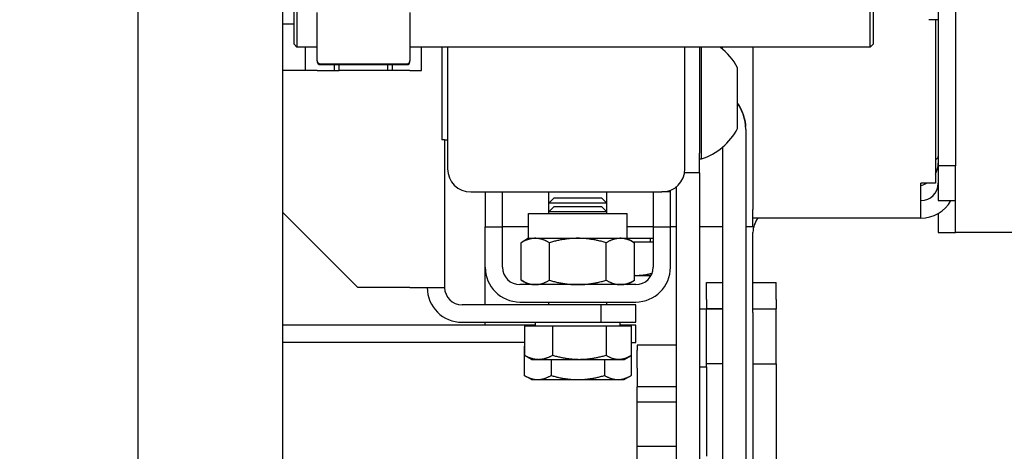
# Model space of a CAD drawing. Header units: millimetres. Extents: x 49320 to 60117, y -4209 to 20568.
# Tile 144 of 252: x 52396 to 52413, y 1697 to 1705. Entities that reach past the tile are written whole.
import ezdxf

# ---------------------------------------------------------------- set-up
doc = ezdxf.new("R2010")
doc.units = ezdxf.units.MM
doc.layers.add('_mt_hatch żelbet', color=8, linetype='Continuous', lineweight=9)
for name, color, linetype in [('_mt_widok', 253, 'Continuous'), ('ARCATA', 4, 'Continuous'), ('CABINA', 7, 'Continuous')]:
    doc.layers.add(name, color=color, linetype=linetype)

# ---------------------------------------------------------------- blocks, each defined once
blk = doc.blocks.new('WINDA 1 DZ')
at = {"layer": 'ARCATA', "color": 5, "true_color": 0x1414ff}
for p, q in [((175.625, 108.65), (175.625, 95.35)), ((175.325, 106.125), (175.325, 97.875)), ((164.2, 97.45), (164.2, 98.55)), ((164.25, 98.6), (164.25, 97.4)), ((174.15, 97.4), (174.15, 98.6)), ((174.2, 98.55), (174.2, 97.45)), ((164.6, 97.163), (164.6, 98)), ((166.2, 98), (166.2, 97.163)), ((164.2, 97.8), (164, 97.8)), ((175.325, 97.875), (175.16, 97.875)), ((175.275, 97.875), (175.275, 95.05)), ((175.325, 97.875), (175.325, 95.35)), ((164.2, 97.45), (164.25, 97.4)), ((174.2, 97.45), (174.15, 97.4)), ((164.6, 97.4), (164.25, 97.4)), ((164.4, 97), (164.4, 97.4)), ((174.15, 97.4), (166.2, 97.4)), ((166.4, 97), (166.4, 97.4)), ((166.75, 97.4), (166.75, 95.8)), ((166.85, 97.4), (166.85, 95.3)), ((170.95, 95.3), (170.95, 97.4)), ((171.2, 97.4), (171.2, 95.573)), ((171.238, 95.47), (171.238, 97.4)), ((171.6, 97.366), (171.6, 97.4)), ((172.125, 97.4), (172.125, 94.6)), ((164.6, 97.163), (164.6, 97.15)), ((164.65, 97.113), (166.15, 97.113)), ((164.65, 97.1), (166.15, 97.1)), ((164.9, 97), (164.9, 97.1)), ((164.98, 97), (164.98, 97.1)), ((165.82, 97), (165.82, 97.1)), ((165.9, 97), (165.9, 97.1)), ((166.2, 97.15), (166.2, 97.163)), ((164.4, 97), (164, 97)), ((164.6, 97), (164.4, 97)), ((164.6, 97), (164.9, 97)), ((164.9, 97), (164.98, 97)), ((165.82, 97), (164.98, 97)), ((165.9, 97), (165.82, 97)), ((166.2, 97), (165.9, 97)), ((166.2, 97), (166.4, 97)), ((171.86, 95.995), (171.86, 97.045)), ((172, 95.976), (172, 85.554)), ((172, 95.976), (172, 95.976)), ((166.8, 95.8), (166.75, 95.8)), ((166.8, 95.8), (166.8, 93.25)), ((166.8, 95.8), (166.85, 95.8)), ((171.2, 95.229), (171.2, 95.573)), ((171.6, 95.674), (171.6, 85.554)), ((171.2, 95.47), (171.238, 95.47)), ((175.275, 95.465), (175.284, 95.466)), ((171.2, 95.229), (170.944, 95.229)), ((171.2, 95.229), (171.2, 86.911)), ((175.625, 95.35), (175.325, 95.35)), ((175.325, 95.35), (175.325, 94.75)), ((175.625, 94.75), (175.625, 95.35)), ((167.25, 94.9), (170.55, 94.9)), ((167.5, 94.9), (167.5, 94.3)), ((167.8, 94.3), (167.8, 94.9)), ((168.6, 94.708), (168.6, 94.9)), ((169.6, 94.708), (169.6, 94.9)), ((170.4, 94.9), (170.4, 94.3)), ((170.7, 94.9), (170.55, 94.9)), ((170.7, 94.9), (170.7, 94.929)), ((170.7, 94.3), (170.7, 94.9)), ((170.8, 94.988), (170.8, 86.911)), ((175.275, 95.05), (175.025, 95.05)), ((175.025, 94.75), (175.025, 95.05)), ((168.692, 94.8), (168.6, 94.708)), ((168.692, 94.8), (169.508, 94.8)), ((169.508, 94.8), (169.6, 94.708)), ((175.025, 94.45), (175.025, 94.75)), ((175.325, 94.75), (175.625, 94.75)), ((175.625, 94.2), (175.625, 94.75)), ((165.3, 93.25), (164, 94.55)), ((169.6, 94.708), (168.6, 94.708)), ((168.6, 94.558), (168.6, 94.708)), ((168.692, 94.65), (168.6, 94.558)), ((169.6, 94.558), (168.6, 94.558)), ((168.6, 94.53), (168.6, 94.558)), ((168.692, 94.65), (169.508, 94.65)), ((169.508, 94.65), (169.6, 94.558)), ((169.6, 94.558), (169.6, 94.708)), ((169.6, 94.53), (169.6, 94.558)), ((172.125, 94.3), (172.125, 94.6)), ((168.25, 94.53), (169.95, 94.53)), ((168.25, 94.1), (168.25, 94.53)), ((169.95, 94.1), (169.95, 94.53)), ((175.025, 94.45), (172.125, 94.45)), ((175.325, 94.53), (175.325, 94.2)), ((167.5, 94.3), (167.8, 94.3)), ((167.5, 93.6), (167.5, 94.3)), ((167.8, 93.6), (167.8, 94.3)), ((168.25, 94.3), (167.8, 94.3)), ((170.4, 94.3), (169.95, 94.3)), ((170.4, 94.3), (170.4, 93.6)), ((170.4, 94.3), (170.7, 94.3)), ((170.7, 93.6), (170.7, 94.3)), ((170.8, 94.3), (170.7, 94.3)), ((171.6, 94.3), (171.2, 94.3)), ((172.125, 94.3), (172, 94.3)), ((168.25, 94.1), (168.119, 94.024)), ((168.25, 94.1), (168.364, 94.1)), ((168.364, 94.1), (169.1, 94.1)), ((169.1, 94.1), (169.836, 94.1)), ((169.836, 94.1), (169.95, 94.1)), ((169.95, 94.1), (170.081, 94.024)), ((169.95, 94.1), (170.4, 94.1)), ((170.054, 94.04), (170.4, 94.04)), ((170.357, 94.04), (170.357, 94.1)), ((172.125, 93.508), (172.125, 94.2)), ((175.325, 94.2), (175.625, 94.2)), ((175.925, 94.2), (175.625, 94.2)), ((178.325, 94.2), (175.925, 94.2)), ((168.119, 93.376), (168.119, 94.024)), ((168.609, 93.376), (168.609, 94.024)), ((169.591, 93.376), (169.591, 94.024)), ((170.081, 93.376), (170.081, 94.024)), ((167.5, 92.95), (167.5, 93.6)), ((168.25, 93.3), (168.119, 93.376)), ((169.95, 93.3), (170.081, 93.376)), ((170.081, 93.46), (170.126, 93.46)), ((170.126, 93.46), (170.365, 93.46)), ((172.125, 92.818), (172.125, 93.508)), ((166.2, 93.25), (165.3, 93.25)), ((166.2, 93.25), (166.8, 93.25)), ((170.1, 93.3), (168.1, 93.3)), ((171.325, 93.041), (171.325, 93.334)), ((171.325, 93.334), (171.6, 93.334)), ((172.125, 93.334), (172.525, 93.334)), ((172.525, 93.041), (172.525, 93.334)), ((171.325, 93.041), (171.325, 92.883)), ((172.525, 93.041), (172.525, 92.883)), ((169.5, 92.95), (167.1, 92.95)), ((168.1, 93), (170.1, 93)), ((168.6, 92.95), (168.6, 93)), ((169.5, 92.95), (169.5, 92.65)), ((170.1, 92.95), (169.5, 92.95)), ((169.6, 92.95), (169.6, 93)), ((170.1, 92.65), (170.1, 92.95)), ((171.2, 92.883), (171.325, 92.883)), ((171.6, 92.883), (171.325, 92.883)), ((171.325, 92.883), (171.6, 92.883)), ((171.325, 92.883), (171.325, 92.883)), ((171.6, 92.883), (171.325, 92.883)), ((171.325, 92.883), (171.325, 92.883)), ((171.325, 91.883), (171.325, 92.883)), ((171.325, 92.883), (171.6, 92.883)), ((172.125, 92.883), (172.525, 92.883)), ((172.125, 92.883), (172.525, 92.883)), ((172.125, 92.883), (172.525, 92.883)), ((172.525, 92.883), (172.525, 92.883)), ((172.525, 91.935), (172.525, 92.883)), ((172.525, 92.883), (172.525, 92.883)), ((172.525, 92.883), (172.525, 92.883)), ((172.125, 92.818), (172.125, 89.451)), ((168.368, 92.6), (164, 92.6)), ((167.1, 92.65), (169.5, 92.65)), ((167.5, 92.6), (167.5, 92.65)), ((168.177, 92.59), (168.665, 92.59)), ((168.177, 92.59), (168.177, 92.081)), ((168.368, 92.59), (168.368, 92.65)), ((168.665, 92.59), (168.665, 92.081)), ((168.665, 92.59), (169.589, 92.59)), ((169.5, 92.65), (170.1, 92.65)), ((169.589, 92.59), (170.023, 92.59)), ((169.589, 92.59), (169.589, 92.081)), ((170.1, 92.6), (169.831, 92.6)), ((169.831, 92.59), (169.831, 92.65)), ((170.023, 92.59), (170.023, 92.081)), ((170.1, 92.3), (170.1, 92.6)), ((168.177, 92.3), (164, 92.3)), ((168.176, 92.24), (168.177, 92.24)), ((168.176, 92.24), (168.176, 91.731)), ((170.023, 92.3), (170.1, 92.3)), ((170.023, 92.24), (170.024, 92.24)), ((170.024, 92.24), (170.024, 91.731)), ((170.8, 92.255), (170.125, 92.255)), ((170.125, 92.255), (170.125, 92.166)), ((170.125, 91.855), (170.125, 92.166)), ((168.3, 92.01), (168.193, 92.072)), ((168.3, 92.01), (168.421, 92.01)), ((168.421, 92.01), (169.127, 92.01)), ((168.638, 92.01), (168.638, 91.731)), ((169.127, 92.01), (169.806, 92.01)), ((169.562, 92.01), (169.562, 91.731)), ((169.806, 92.01), (169.9, 92.01)), ((169.9, 92.01), (170.007, 92.072)), ((170.125, 91.855), (170.125, 91.535)), ((171.2, 91.883), (171.325, 91.883)), ((171.6, 91.935), (171.325, 91.935)), ((171.325, 91.883), (171.325, 90.337)), ((172.125, 91.935), (172.525, 91.935)), ((172.525, 91.935), (172.525, 89.891)), ((168.3, 91.66), (168.176, 91.731)), ((168.3, 91.66), (168.407, 91.66)), ((168.407, 91.66), (169.1, 91.66)), ((169.1, 91.66), (169.793, 91.66)), ((169.793, 91.66), (169.9, 91.66)), ((169.9, 91.66), (170.024, 91.731)), ((170.125, 91.27), (170.125, 91.535)), ((170.8, 91.535), (170.125, 91.535)), ((170.8, 91.27), (170.125, 91.27)), ((170.125, 90.507), (170.125, 91.27)), ((170.125, 90.242), (170.125, 90.507)), ((170.8, 90.507), (170.125, 90.507))]:
    blk.add_line(p, q, dxfattribs=at)
for centre, radius, start, end in [((170.884, 96.52), 1.108, 28.2838, 52.584), ((164.65, 97.163), 0.05, 180, 270), ((164.65, 97.15), 0.05, 180, 270), ((166.15, 97.163), 0.05, 270, 0), ((166.15, 97.15), 0.05, 270, 0), ((170.884, 96.52), 1.108, 288.616, 331.7162), ((174.925, 95.4), 0.4, 331.045, 0), ((175.275, 95.515), 0.05, 280, 0), ((167.25, 95.3), 0.4, 180, 270), ((170.55, 95.3), 0.4, 270, 0), ((175.025, 95.05), 0.3, 270, 0), ((174.925, 95.4), 0.4, 284.4775, 298.955), ((175.025, 95.05), 0.6, 270, 330), ((172.525, 94.2), 0.4, 141.3178, 180), ((168.1, 93.6), 0.6, 180, 270), ((168.1, 93.6), 0.3, 180, 270), ((170.1, 93.6), 0.3, 270, 0), ((170.1, 93.6), 0.6, 270, 0), ((167.1, 93.25), 0.6, 180, 270), ((167.1, 93.25), 0.3, 180, 270)]:
    blk.add_arc(centre, radius, start, end, dxfattribs=at)
for ratio, start_param, end_param in [(0.996292, 6.283185, 6.350161), (0.996342, 0, 0.066976)]:
    blk.add_ellipse((171.194, 95.976), major_axis=(0.806, 0), ratio=ratio, start_param=start_param, end_param=end_param, dxfattribs=at)
for points, knots in [([(171.86, 96.428), (171.862, 96.426), (171.863, 96.424), (171.896, 96.374), (171.924, 96.321), (171.945, 96.269), (171.945, 96.268), (171.945, 96.267)], [-3.1064103, -3.1064103, -3.1064103, -3.1064103, -3.097835, -3.097835, -2.9140434, -2.9140434, -2.9114002, -2.9114002, -2.9114002, -2.9114002]), ([(171.945, 96.267), (171.945, 96.267), (171.945, 96.268), (171.924, 96.321), (171.896, 96.374), (171.863, 96.423), (171.862, 96.426), (171.86, 96.428)], [-0.9646118, -0.9646118, -0.9646118, -0.9646118, -0.9619686, -0.9619686, -0.778177, -0.778177, -0.7696019, -0.7696019, -0.7696019, -0.7696019]), ([(171.945, 96.267), (171.956, 96.239), (171.967, 96.208), (171.987, 96.129), (171.995, 96.079), (171.998, 96.03)], [2.0414732, 2.0414732, 2.0414732, 2.0414732, 2.1458144, 2.1458144, 2.2912492, 2.2912492, 2.2912492, 2.2912492]), ([(171.998, 96.029), (171.995, 96.079), (171.987, 96.128), (171.967, 96.207), (171.956, 96.238), (171.945, 96.267)], [0.8280703, 0.8280703, 0.8280703, 0.8280703, 0.9735052, 0.9735052, 1.0778465, 1.0778465, 1.0778465, 1.0778465])]:
    blk.add_open_spline(points, degree=3, knots=knots, dxfattribs=at)
for points, weights in [([(168.364, 94.1), (168.25, 94.1), (168.119, 94.024)], [1, 1.0379548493, 1]), ([(168.609, 94.024), (168.478, 94.1), (168.364, 94.1)], [1, 1.0379548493, 1]), ([(169.1, 94.1), (168.872, 94.1), (168.609, 94.024)], [1, 1.0379548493, 1]), ([(169.591, 94.024), (169.328, 94.1), (169.1, 94.1)], [1, 1.0379548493, 1]), ([(169.836, 94.1), (169.722, 94.1), (169.591, 94.024)], [1, 1.0379548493, 1]), ([(170.081, 94.024), (169.95, 94.1), (169.836, 94.1)], [1, 1.0379548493, 1]), ([(168.119, 93.376), (168.25, 93.3), (168.364, 93.3)], [1, 1.0379548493, 1]), ([(168.364, 93.3), (168.478, 93.3), (168.609, 93.376)], [1, 1.0379548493, 1]), ([(168.609, 93.376), (168.872, 93.3), (169.1, 93.3)], [1, 1.0379548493, 1]), ([(169.1, 93.3), (169.328, 93.3), (169.591, 93.376)], [1, 1.0379548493, 1]), ([(169.591, 93.376), (169.722, 93.3), (169.836, 93.3)], [1, 1.0379548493, 1]), ([(169.836, 93.3), (169.95, 93.3), (170.081, 93.376)], [1, 1.0379548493, 1]), ([(170.081, 93.461), (170.104, 93.46), (170.126, 93.46)], [1.00846918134, 1.00485583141, 1]), ([(170.126, 93.46), (170.249, 93.46), (170.382, 93.497)], [1, 1.02767160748, 1.01499433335]), ([(168.177, 92.081), (168.308, 92.01), (168.421, 92.01)], [1, 1.0379548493, 1]), ([(168.193, 92.072), (168.185, 92.076), (168.177, 92.081)], [1.00491843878, 1.00264330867, 1]), ([(168.421, 92.01), (168.534, 92.01), (168.665, 92.081)], [1, 1.0379548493, 1]), ([(168.665, 92.081), (168.913, 92.01), (169.127, 92.01)], [1, 1.0379548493, 1]), ([(169.127, 92.01), (169.341, 92.01), (169.589, 92.081)], [1, 1.0379548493, 1]), ([(169.589, 92.081), (169.705, 92.01), (169.806, 92.01)], [1, 1.0379548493, 1]), ([(169.806, 92.01), (169.907, 92.01), (170.023, 92.081)], [1, 1.0379548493, 1]), ([(168.176, 91.731), (168.3, 91.66), (168.407, 91.66)], [1, 1.0379548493, 1]), ([(168.407, 91.66), (168.514, 91.66), (168.638, 91.731)], [1, 1.0379548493, 1]), ([(168.638, 91.731), (168.886, 91.66), (169.1, 91.66)], [1, 1.0379548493, 1]), ([(169.1, 91.66), (169.314, 91.66), (169.562, 91.731)], [1, 1.0379548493, 1]), ([(169.562, 91.731), (169.686, 91.66), (169.793, 91.66)], [1, 1.0379548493, 1]), ([(169.793, 91.66), (169.9, 91.66), (170.024, 91.731)], [1, 1.0379548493, 1])]:
    blk.add_rational_spline(points, weights, degree=2, dxfattribs=at)
at = {"layer": 'CABINA', "color": 5, "true_color": 0x1414ff}
for p, q in [((164, 186), (164, 38)), ((161.5, 182), (161.5, 42))]:
    blk.add_line(p, q, dxfattribs=at)

msp = doc.modelspace()

# ---------------------------------------------------------------- hatches: boundary and pattern name
at = {"layer": '_mt_hatch żelbet', "ltscale": 2, "transparency": 33554687}
h = msp.add_hatch(dxfattribs=at)
h.set_pattern_fill('ANSI36', color=8)
h.set_pattern_definition([(45, (55916.924, 5082.696), (1.683798, 6.173926), [7.9375, -1.5875, 0, -1.5875])])
edge = h.paths.add_edge_path()
edge.add_line((52283.322, 1621.933), (52251.576, 1621.933))
edge.add_line((52251.576, 1621.933), (52251.576, 1704.333))
edge.add_line((52251.576, 1704.333), (52249.726, 1704.333))
edge.add_line((52249.726, 1704.333), (52249.676, 1704.383))
edge.add_arc((52249.626, 1704.383), 0.05, 0, 90)
edge.add_line((52249.626, 1704.433), (52247.126, 1704.433))
edge.add_line((52247.126, 1704.433), (52247.126, 1704.358))
edge.add_line((52247.126, 1704.358), (52247.101, 1704.333))
edge.add_line((52247.101, 1704.333), (52246.901, 1704.333))
edge.add_line((52246.901, 1704.333), (52246.876, 1704.358))
edge.add_line((52246.876, 1704.358), (52246.876, 1704.433))
edge.add_line((52246.876, 1704.433), (52246.826, 1704.433))
edge.add_line((52246.826, 1704.433), (52246.826, 1705.433))
edge.add_line((52246.826, 1705.433), (52246.876, 1705.433))
edge.add_line((52246.876, 1705.433), (52246.876, 1705.508))
edge.add_line((52246.876, 1705.508), (52246.901, 1705.533))
edge.add_line((52246.901, 1705.533), (52247.101, 1705.533))
edge.add_line((52247.101, 1705.533), (52247.126, 1705.508))
edge.add_line((52247.126, 1705.508), (52247.126, 1705.433))
edge.add_line((52247.126, 1705.433), (52249.626, 1705.433))
edge.add_arc((52249.626, 1705.483), 0.05, 270, 360)
edge.add_line((52249.676, 1705.483), (52249.726, 1705.533))
edge.add_line((52249.726, 1705.533), (52251.576, 1705.533))
edge.add_line((52251.576, 1705.533), (52251.576, 1712.333))
edge.add_line((52251.576, 1712.333), (52249.726, 1712.333))
edge.add_line((52249.726, 1712.333), (52249.676, 1712.383))
edge.add_arc((52249.626, 1712.383), 0.05, 0, 90)
edge.add_line((52249.626, 1712.433), (52247.126, 1712.433))
edge.add_line((52247.126, 1712.433), (52247.126, 1712.358))
edge.add_line((52247.126, 1712.358), (52247.101, 1712.333))
edge.add_line((52247.101, 1712.333), (52246.901, 1712.333))
edge.add_line((52246.901, 1712.333), (52246.876, 1712.358))
edge.add_line((52246.876, 1712.358), (52246.876, 1712.433))
edge.add_line((52246.876, 1712.433), (52246.826, 1712.433))
edge.add_line((52246.826, 1712.433), (52246.826, 1712.308))
edge.add_arc((52246.801, 1712.308), 0.025, 270, 360, ccw=False)
edge.add_line((52246.801, 1712.283), (52245.451, 1712.283))
edge.add_arc((52245.451, 1712.308), 0.025, 180, 270, ccw=False)
edge.add_line((52245.426, 1712.33), (52245.426, 1712.429))
edge.add_line((52245.426, 1712.429), (52244.192, 1712.333))
edge.add_arc((52244.176, 1712.532), 0.2, 180, 274.4517, ccw=False)
edge.add_line((52243.976, 1712.532), (52243.976, 1713.334))
edge.add_arc((52244.176, 1713.334), 0.2, 85.5483, 180, ccw=False)
edge.add_line((52244.192, 1713.533), (52245.426, 1713.437))
edge.add_line((52245.426, 1713.437), (52245.426, 1713.557))
edge.add_arc((52245.451, 1713.558), 0.025, 90, 180, ccw=False)
edge.add_line((52245.451, 1713.583), (52246.801, 1713.583))
edge.add_arc((52246.801, 1713.558), 0.025, 0, 90, ccw=False)
edge.add_line((52246.826, 1713.558), (52246.826, 1713.433))
edge.add_line((52246.826, 1713.433), (52246.876, 1713.433))
edge.add_line((52246.876, 1713.433), (52246.876, 1713.508))
edge.add_line((52246.876, 1713.508), (52246.901, 1713.533))
edge.add_line((52246.901, 1713.533), (52247.101, 1713.533))
edge.add_line((52247.101, 1713.533), (52247.126, 1713.508))
edge.add_line((52247.126, 1713.508), (52247.126, 1713.433))
edge.add_line((52247.126, 1713.433), (52249.626, 1713.433))
edge.add_arc((52249.626, 1713.483), 0.05, 270, 360)
edge.add_line((52249.676, 1713.483), (52249.726, 1713.533))
edge.add_line((52249.726, 1713.533), (52251.576, 1713.533))
edge.add_line((52251.576, 1713.533), (52251.576, 1778.683))
edge.add_line((52251.576, 1778.683), (52249.726, 1778.683))
edge.add_line((52249.726, 1778.683), (52249.676, 1778.733))
edge.add_arc((52249.626, 1778.733), 0.05, 0, 90)
edge.add_line((52249.626, 1778.783), (52247.126, 1778.783))
edge.add_line((52247.126, 1778.783), (52247.126, 1778.708))
edge.add_line((52247.126, 1778.708), (52247.101, 1778.683))
edge.add_line((52247.101, 1778.683), (52246.901, 1778.683))
edge.add_line((52246.901, 1778.683), (52246.876, 1778.708))
edge.add_line((52246.876, 1778.708), (52246.876, 1778.783))
edge.add_line((52246.876, 1778.783), (52246.826, 1778.783))
edge.add_line((52246.826, 1778.783), (52246.826, 1778.658))
edge.add_arc((52246.801, 1778.658), 0.025, 270, 360, ccw=False)
edge.add_line((52246.801, 1778.633), (52245.451, 1778.633))
edge.add_arc((52245.451, 1778.658), 0.025, 180, 270, ccw=False)
edge.add_line((52245.426, 1778.658), (52245.426, 1778.779))
edge.add_line((52245.426, 1778.779), (52244.692, 1778.683))
edge.add_arc((52244.676, 1778.882), 0.2, 180, 274.4517, ccw=False)
edge.add_line((52244.476, 1778.882), (52244.476, 1779.684))
edge.add_arc((52244.676, 1779.684), 0.2, 85.5483, 180, ccw=False)
edge.add_line((52244.692, 1779.883), (52245.426, 1779.787))
edge.add_line((52245.426, 1779.787), (52245.426, 1779.908))
edge.add_arc((52245.451, 1779.908), 0.025, 90, 180, ccw=False)
edge.add_line((52245.451, 1779.933), (52246.801, 1779.933))
edge.add_arc((52246.801, 1779.908), 0.025, 0, 90, ccw=False)
edge.add_line((52246.826, 1779.908), (52246.826, 1779.783))
edge.add_line((52246.826, 1779.783), (52246.876, 1779.783))
edge.add_line((52246.876, 1779.783), (52246.876, 1779.858))
edge.add_line((52246.876, 1779.858), (52246.901, 1779.883))
edge.add_line((52246.901, 1779.883), (52247.101, 1779.883))
edge.add_line((52247.101, 1779.883), (52247.126, 1779.858))
edge.add_line((52247.126, 1779.858), (52247.126, 1779.783))
edge.add_line((52247.126, 1779.783), (52249.626, 1779.783))
edge.add_arc((52249.626, 1779.833), 0.05, 270, 360)
edge.add_line((52249.676, 1779.833), (52249.726, 1779.883))
edge.add_line((52249.726, 1779.883), (52251.576, 1779.883))
edge.add_line((52251.576, 1779.883), (52251.576, 1788.783))
edge.add_line((52251.576, 1788.783), (52249.726, 1788.783))
edge.add_line((52249.726, 1788.783), (52249.676, 1788.833))
edge.add_arc((52249.626, 1788.833), 0.05, 0, 90)
edge.add_line((52249.626, 1788.883), (52247.126, 1788.883))
edge.add_line((52247.126, 1788.883), (52247.126, 1788.808))
edge.add_line((52247.126, 1788.808), (52247.101, 1788.783))
edge.add_line((52247.101, 1788.783), (52246.901, 1788.783))
edge.add_line((52246.901, 1788.783), (52246.876, 1788.808))
edge.add_line((52246.876, 1788.808), (52246.876, 1788.883))
edge.add_line((52246.876, 1788.883), (52246.826, 1788.883))
edge.add_line((52246.826, 1788.883), (52246.826, 1788.758))
edge.add_arc((52246.801, 1788.758), 0.025, 270, 360, ccw=False)
edge.add_line((52246.801, 1788.733), (52246.445, 1788.733))
edge.add_spline(control_points=[(52246.436, 1788.744), (52246.436, 1788.744), (52246.436, 1788.744), (52246.436, 1788.744), (52246.435, 1788.745), (52246.432, 1788.746), (52246.429, 1788.746), (52246.422, 1788.748), (52246.418, 1788.749), (52246.407, 1788.75), (52246.401, 1788.751), (52246.389, 1788.752), (52246.382, 1788.752), (52246.376, 1788.752)], knot_values=[0.024008, 0.024008, 0.024008, 0.024008, 0.028269, 0.028269, 0.039404, 0.039404, 0.055597, 0.055597, 0.075883, 0.075883, 0.097542, 0.097542, 0.117485, 0.117485, 0.117485, 0.117485], degree=3, periodic=0)
edge.add_line((52246.376, 1788.752), (52245.576, 1788.752))
edge.add_spline(control_points=[(52245.576, 1788.735), (52245.57, 1788.735), (52245.565, 1788.735), (52245.545, 1788.735), (52245.532, 1788.735), (52245.507, 1788.736), (52245.496, 1788.737), (52245.475, 1788.74), (52245.465, 1788.742), (52245.451, 1788.747), (52245.445, 1788.75), (52245.436, 1788.757), (52245.433, 1788.761), (52245.428, 1788.771), (52245.426, 1788.777), (52245.426, 1788.783)], knot_values=[0, 0, 0, 0, 0.0173, 0.0173, 0.057137, 0.057137, 0.096974, 0.096974, 0.13681, 0.13681, 0.163111, 0.163111, 0.180869, 0.180869, 0.199184, 0.199184, 0.199184, 0.199184], degree=3, periodic=0)
edge.add_line((52245.426, 1788.783), (52245.426, 1788.879))
edge.add_line((52245.426, 1788.879), (52244.692, 1788.783))
edge.add_arc((52244.676, 1788.982), 0.2, 180, 274.4517, ccw=False)
edge.add_line((52244.476, 1788.982), (52244.476, 1789.784))
edge.add_arc((52244.676, 1789.784), 0.2, 85.5483, 180, ccw=False)
edge.add_line((52244.692, 1789.983), (52245.426, 1789.887))
edge.add_line((52245.426, 1789.887), (52245.426, 1790.008))
edge.add_arc((52245.451, 1790.008), 0.025, 90, 180, ccw=False)
edge.add_line((52245.451, 1790.033), (52246.801, 1790.033))
edge.add_arc((52246.801, 1790.008), 0.025, 0, 90, ccw=False)
edge.add_line((52246.826, 1790.008), (52246.826, 1789.883))
edge.add_line((52246.826, 1789.883), (52246.876, 1789.883))
edge.add_line((52246.876, 1789.883), (52246.876, 1789.958))
edge.add_line((52246.876, 1789.958), (52246.901, 1789.983))
edge.add_line((52246.901, 1789.983), (52247.101, 1789.983))
edge.add_line((52247.101, 1789.983), (52247.126, 1789.958))
edge.add_line((52247.126, 1789.958), (52247.126, 1789.883))
edge.add_line((52247.126, 1789.883), (52249.626, 1789.883))
edge.add_arc((52249.626, 1789.933), 0.05, 270, 360)
edge.add_line((52249.676, 1789.933), (52249.726, 1789.983))
edge.add_line((52249.726, 1789.983), (52251.576, 1789.983))
edge.add_line((52251.576, 1789.983), (52251.576, 1815.933))
edge.add_line((52251.576, 1815.933), (52283.322, 1815.933))
edge.add_line((52283.322, 1815.933), (52283.322, 1830.832))
edge.add_line((52283.322, 1830.832), (52236.576, 1830.832))
edge.add_line((52236.576, 1830.832), (52236.576, 1606.933))
edge.add_line((52236.576, 1606.933), (52283.322, 1606.933))
edge.add_line((52283.322, 1606.933), (52283.322, 1621.933))
h.paths.add_polyline_path([(52431.576, 1830.832), (52283.322, 1830.832), (52283.322, 1815.933), (52416.576, 1815.933), (52416.571, 1715.833), (52416.571, 1716.733), (52415.301, 1716.733), (52414.901, 1716.733), (52415.901, 1715.733), (52415.901, 1702.133), (52414.901, 1701.133), (52415.301, 1701.133), (52416.571, 1701.133), (52416.576, 1702.033), (52416.576, 1632.933), (52431.576, 1617.933)])
h.paths.add_polyline_path([(52394.776, 1630.287), (52434.376, 1630.287)])
h.paths.add_polyline_path([(52431.576, 1606.933), (52431.576, 1617.933), (52416.576, 1632.933), (52416.576, 1621.933), (52409.576, 1621.933), (52409.576, 1606.933)])
edge = h.paths.add_edge_path(flags=16)
edge.add_spline(control_points=[(52245.438, 1705.545), (52245.438, 1705.546), (52245.439, 1705.546), (52245.445, 1705.553), (52245.453, 1705.557), (52245.46, 1705.56)], knot_values=[0.127222, 0.127222, 0.127222, 0.127222, 0.129604, 0.129604, 0.161729, 0.161729, 0.161729, 0.161729], degree=3, periodic=0)
edge = h.paths.add_edge_path(flags=16)
edge.add_arc((52244.176, 1704.532), 0.2, 180, 274.4517, ccw=False)
edge.add_line((52243.976, 1704.532), (52243.976, 1705.334))
edge.add_arc((52244.176, 1705.334), 0.2, 85.5483, 180, ccw=False)
edge.add_line((52244.192, 1705.533), (52245.426, 1705.437))
edge.add_line((52245.426, 1705.437), (52245.426, 1704.836))
edge.add_spline(control_points=[(52245.426, 1704.836), (52245.426, 1704.836), (52245.426, 1704.835), (52245.426, 1704.819), (52245.429, 1704.804), (52245.438, 1704.774), (52245.445, 1704.76), (52245.461, 1704.738), (52245.468, 1704.73), (52245.476, 1704.723)], knot_values=[0.091168, 0.091168, 0.091168, 0.091168, 0.092523, 0.092523, 0.132421, 0.132421, 0.171812, 0.171812, 0.199493, 0.199493, 0.199493, 0.199493], degree=3, periodic=0)
edge.add_spline(control_points=[(52245.476, 1704.723), (52245.48, 1704.72), (52245.483, 1704.717), (52245.5, 1704.705), (52245.514, 1704.698), (52245.544, 1704.688), (52245.56, 1704.686), (52245.576, 1704.686)], knot_values=[0, 0, 0, 0, 0.011492, 0.011492, 0.051269, 0.051269, 0.091168, 0.091168, 0.091168, 0.091168], degree=3, periodic=0)
edge.add_line((52245.576, 1704.686), (52246.376, 1704.686))
edge.add_spline(control_points=[(52246.376, 1704.686), (52246.377, 1704.686), (52246.377, 1704.686), (52246.383, 1704.686), (52246.388, 1704.685), (52246.397, 1704.682), (52246.402, 1704.68), (52246.411, 1704.674), (52246.414, 1704.671), (52246.42, 1704.663), (52246.423, 1704.659), (52246.426, 1704.651), (52246.426, 1704.646), (52246.426, 1704.642)], knot_values=[0, 0, 0, 0, 0.001746, 0.001746, 0.02414, 0.02414, 0.046992, 0.046992, 0.070489, 0.070489, 0.093985, 0.093985, 0.117481, 0.117481, 0.117481, 0.117481], degree=3, periodic=0)
edge.add_spline(control_points=[(52246.426, 1704.637), (52246.426, 1704.631), (52246.425, 1704.626), (52246.42, 1704.615), (52246.416, 1704.611), (52246.407, 1704.604), (52246.402, 1704.601), (52246.389, 1704.597), (52246.383, 1704.596), (52246.376, 1704.596)], knot_values=[-0.075489, -0.075489, -0.075489, -0.075489, -0.056592, -0.056592, -0.037695, -0.037695, -0.018848, -0.018848, 0, 0, 0, 0], degree=3, periodic=0)
edge.add_line((52246.376, 1704.596), (52245.576, 1704.596))
edge.add_spline(control_points=[(52245.576, 1704.596), (52245.558, 1704.596), (52245.538, 1704.593), (52245.501, 1704.581), (52245.484, 1704.572), (52245.457, 1704.551), (52245.445, 1704.539), (52245.43, 1704.512), (52245.426, 1704.499), (52245.426, 1704.487)], knot_values=[0.959969, 0.959969, 0.959969, 0.959969, 1.016264, 1.016264, 1.07256, 1.07256, 1.132171, 1.132171, 1.191783, 1.191783, 1.191783, 1.191783], degree=3, periodic=0)
edge.add_line((52245.426, 1704.487), (52245.426, 1704.447))
edge.add_line((52245.426, 1704.429), (52244.192, 1704.333))
h.paths.add_polyline_path([(52424.056, 1703.233, -0.437158), (52424.271, 1703.034), (52424.271, 1702.232, -0.437158), (52424.056, 1702.033), (52422.821, 1702.129), (52422.821, 1702.008, -0.414214), (52422.796, 1701.983), (52421.446, 1701.983, -0.414214), (52421.421, 1702.008), (52421.421, 1702.133), (52421.371, 1702.133), (52421.371, 1702.058), (52421.346, 1702.033), (52421.146, 1702.033), (52421.121, 1702.058), (52421.121, 1702.133), (52418.621, 1702.133, 0.414214), (52418.571, 1702.083), (52418.521, 1702.033), (52418.521, 1703.233), (52418.571, 1703.183, 0.414214), (52418.621, 1703.133), (52421.121, 1703.133), (52421.121, 1703.208), (52421.146, 1703.233), (52421.346, 1703.233), (52421.371, 1703.208), (52421.371, 1703.133), (52421.421, 1703.133), (52421.421, 1703.258, -0.414214), (52421.446, 1703.283), (52422.796, 1703.283, -0.414214), (52422.821, 1703.258), (52422.821, 1703.137)], flags=16)
edge = h.paths.add_edge_path(flags=16)
edge.add_line((52421.571, 1715.879), (52422.671, 1715.879))
edge.add_spline(control_points=[(52422.671, 1715.876), (52422.685, 1715.876), (52422.698, 1715.876), (52422.724, 1715.875), (52422.737, 1715.874), (52422.76, 1715.871), (52422.771, 1715.869), (52422.79, 1715.863), (52422.799, 1715.859), (52422.81, 1715.849), (52422.813, 1715.846), (52422.819, 1715.837), (52422.821, 1715.83), (52422.821, 1715.823), (52422.821, 1715.822), (52422.821, 1715.821)], knot_values=[0, 0, 0, 0, 0.039334, 0.039334, 0.078667, 0.078667, 0.118001, 0.118001, 0.157334, 0.157334, 0.171979, 0.171979, 0.193578, 0.193578, 0.196668, 0.196668, 0.196668, 0.196668], degree=3, periodic=0)
edge.add_line((52422.821, 1715.821), (52422.821, 1715.737))
edge.add_line((52422.821, 1715.737), (52424.056, 1715.833))
edge.add_arc((52424.071, 1715.634), 0.2, 360, 94.4517, ccw=False)
edge.add_line((52424.271, 1715.634), (52424.271, 1714.832))
edge.add_arc((52424.071, 1714.832), 0.2, 265.5483, 360, ccw=False)
edge.add_line((52424.056, 1714.633), (52422.821, 1714.729))
edge.add_line((52422.821, 1714.729), (52422.821, 1714.614))
edge.add_arc((52422.796, 1714.608), 0.025, 270, 360, ccw=False)
edge.add_line((52422.796, 1714.583), (52421.446, 1714.583))
edge.add_arc((52421.446, 1714.608), 0.025, 180, 270, ccw=False)
edge.add_line((52421.421, 1714.608), (52421.421, 1714.733))
edge.add_line((52421.421, 1714.733), (52421.371, 1714.733))
edge.add_line((52421.371, 1714.733), (52421.371, 1714.658))
edge.add_line((52421.371, 1714.658), (52421.346, 1714.633))
edge.add_line((52421.346, 1714.633), (52421.146, 1714.633))
edge.add_line((52421.146, 1714.633), (52421.121, 1714.658))
edge.add_line((52421.121, 1714.658), (52421.121, 1714.733))
edge.add_line((52421.121, 1714.733), (52418.621, 1714.733))
edge.add_arc((52418.621, 1714.683), 0.05, 90, 180)
edge.add_line((52418.571, 1714.683), (52418.521, 1714.633))
edge.add_line((52418.521, 1714.633), (52416.576, 1714.633))
edge.add_line((52416.571, 1714.633), (52416.571, 1715.833))
edge.add_line((52416.576, 1715.833), (52418.521, 1715.833))
edge.add_line((52418.521, 1715.833), (52418.571, 1715.783))
edge.add_arc((52418.621, 1715.783), 0.05, 180, 270)
edge.add_line((52418.621, 1715.733), (52421.121, 1715.733))
edge.add_line((52421.121, 1715.733), (52421.121, 1715.808))
edge.add_line((52421.121, 1715.808), (52421.146, 1715.833))
edge.add_line((52421.146, 1715.833), (52421.346, 1715.833))
edge.add_line((52421.346, 1715.833), (52421.371, 1715.808))
edge.add_line((52421.371, 1715.808), (52421.371, 1715.733))
edge.add_line((52421.371, 1715.733), (52421.421, 1715.733))
edge.add_line((52421.421, 1715.733), (52421.421, 1715.821))
edge.add_spline(control_points=[(52421.421, 1715.828), (52421.421, 1715.829), (52421.421, 1715.83), (52421.422, 1715.838), (52421.425, 1715.844), (52421.431, 1715.853), (52421.434, 1715.856), (52421.445, 1715.865), (52421.454, 1715.868), (52421.473, 1715.873), (52421.483, 1715.875), (52421.506, 1715.877), (52421.519, 1715.878), (52421.544, 1715.879), (52421.558, 1715.879), (52421.571, 1715.879)], knot_values=[0, 0, 0, 0, 0.004418, 0.004418, 0.024591, 0.024591, 0.039334, 0.039334, 0.078667, 0.078667, 0.118001, 0.118001, 0.157334, 0.157334, 0.196668, 0.196668, 0.196668, 0.196668], degree=3, periodic=0)
edge = h.paths.add_edge_path(flags=16)
edge.add_spline(control_points=[(52422.821, 1715.821), (52422.821, 1715.822), (52422.821, 1715.823), (52422.821, 1715.83), (52422.819, 1715.837), (52422.813, 1715.846), (52422.81, 1715.849), (52422.799, 1715.859), (52422.79, 1715.863), (52422.771, 1715.869), (52422.76, 1715.871), (52422.737, 1715.874), (52422.724, 1715.875), (52422.698, 1715.876), (52422.685, 1715.876), (52422.671, 1715.876)], knot_values=[0, 0, 0, 0, 0.00309, 0.00309, 0.024689, 0.024689, 0.039334, 0.039334, 0.078667, 0.078667, 0.118001, 0.118001, 0.157334, 0.157334, 0.196668, 0.196668, 0.196668, 0.196668], degree=3, periodic=0)
edge.add_spline(control_points=[(52422.671, 1715.879), (52422.676, 1715.879), (52422.681, 1715.879), (52422.699, 1715.879), (52422.712, 1715.878), (52422.737, 1715.877), (52422.749, 1715.876), (52422.771, 1715.873), (52422.78, 1715.871), (52422.796, 1715.865), (52422.802, 1715.862), (52422.811, 1715.854), (52422.815, 1715.85), (52422.82, 1715.839), (52422.821, 1715.833), (52422.821, 1715.828)], knot_values=[0, 0, 0, 0, 0.014118, 0.014118, 0.053458, 0.053458, 0.092798, 0.092798, 0.132138, 0.132138, 0.159634, 0.159634, 0.178131, 0.178131, 0.1967, 0.1967, 0.1967, 0.1967], degree=3, periodic=0)
h.paths.add_polyline_path([(52416.576, 1703.233), (52416.571, 1702.033), (52416.571, 1703.233)], is_closed=False, flags=16)
h.paths.add_polyline_path([(52416.576, 1714.633), (52416.571, 1703.233), (52416.571, 1714.633)], is_closed=False, flags=16)
edge = h.paths.add_edge_path(flags=0)
edge.add_spline(control_points=[(52422.671, 1702.518), (52422.69, 1702.518), (52422.71, 1702.515), (52422.747, 1702.5), (52422.764, 1702.488), (52422.791, 1702.462), (52422.803, 1702.445), (52422.818, 1702.409), (52422.821, 1702.389), (52422.821, 1702.372)], knot_values=[0.728155, 0.728155, 0.728155, 0.728155, 0.78445, 0.78445, 0.840746, 0.840746, 0.900357, 0.900357, 0.959969, 0.959969, 0.959969, 0.959969], degree=3, periodic=0)
edge.add_spline(control_points=[(52422.821, 1702.372), (52422.821, 1702.389), (52422.818, 1702.409), (52422.803, 1702.445), (52422.791, 1702.462), (52422.764, 1702.488), (52422.747, 1702.5), (52422.71, 1702.515), (52422.69, 1702.518), (52422.671, 1702.518)], knot_values=[0.728155, 0.728155, 0.728155, 0.728155, 0.787767, 0.787767, 0.847378, 0.847378, 0.903674, 0.903674, 0.959969, 0.959969, 0.959969, 0.959969], degree=3, periodic=0)

# ---------------------------------------------------------------- block references
at = {"layer": '_mt_widok', "ltscale": 3}
msp.add_blockref('WINDA 1 DZ', (52236.576, 1606.933), dxfattribs=at)

doc.saveas('drawing.dxf')
